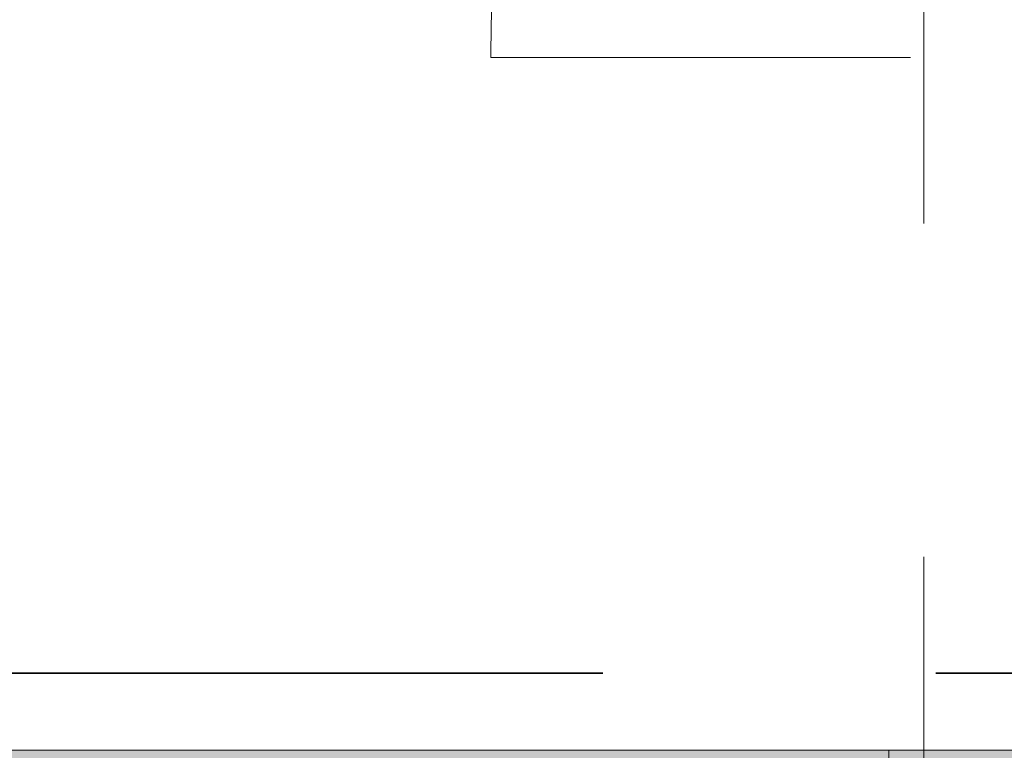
# Model space of a CAD drawing. Header units: centimetres. Extents: x -1316 to 21770, y -8842 to 3590.
# Tile 43 of 125: x -690 to -619, y 1383 to 1436. Entities that reach past the tile are written whole.
import ezdxf

# ---------------------------------------------------------------- set-up
doc = ezdxf.new("R2010")
doc.units = ezdxf.units.CM
for name, pattern in [('Dash', [60, 30, -30]), ('Hidden', [71.4375, 47.625, -23.8125]), ('Ukryte', [71.438, 47.625, -23.813])]:
    doc.linetypes.add(name, pattern=pattern)
for name, color, linetype, lineweight in [('A-DETL', 90, 'Continuous', 9), ('A-DETL-HDLN', 90, 'Ukryte', 9), ('A-DOOR', 31, 'Continuous', 13), ('A-DOOR-HDLN', 31, 'Dash', 9), ('A-WALL', 113, 'Continuous', 13), ('A-WALL-PATT', 111, 'Continuous', 13), ('S-COLS', 52, 'Continuous', 13)]:
    doc.layers.add(name, color=color, linetype=linetype, lineweight=lineweight)

# ---------------------------------------------------------------- blocks, each defined once
blk = doc.blocks.new('M_Concrete-Square-Column - 300 x 300mm-1794508-5_piętro III __10_50 m_ - stan projektowany')
at = {"layer": 'S-COLS', "lineweight": 9}
blk.add_hatch(color=254, dxfattribs=at).paths.add_polyline_path([(15, -15), (15, 15), (-15, 15), (-15, -15)], flags=0)
for p, q in [((15, 15), (-15, 15)), ((-15, 15), (-15, -15)), ((15, -15), (15, 15)), ((-15, -15), (15, -15))]:
    blk.add_line(p, q, dxfattribs=at)
blk = doc.blocks.new('Schueco_FWS_ADS-70-HD_inw_Family-01 - FWS SI insert unit-2308021-5_piętro III __10_50 m_ - stan projektowany')
at = {"layer": 'A-DOOR-HDLN'}
blk.add_line((-46.25, 98.194), (-46.25, 7.1), dxfattribs=at)
blk.add_arc((-46.25, 7.1), 91.094, 0, 90, dxfattribs=at)

msp = doc.modelspace()

# ---------------------------------------------------------------- hatches: boundary and pattern name
at = {"layer": 'A-WALL-PATT'}
msp.add_hatch(color=9, dxfattribs=at).paths.add_polyline_path([(-627.623, 1358.326), (-627.623, 1383.326), (-1197.623, 1383.326), (-1197.623, 1358.326), (-628.338, 1358.326)], flags=0)

# ---------------------------------------------------------------- linework, layer by layer
at = {"layer": 'A-DETL', "linetype": 'Hidden', "lineweight": 35}
msp.add_line((-576.623, 1388.826), (-1227.623, 1388.826), dxfattribs=at)
at = {"layer": 'A-DETL-HDLN'}
msp.add_line((-625.123, 420.826), (-625.123, 2793.326), dxfattribs=at)
at = {"layer": 'A-WALL', "lineweight": 9}
msp.add_line((-627.623, 1383.326), (-1197.623, 1383.326), dxfattribs=at)

# ---------------------------------------------------------------- block references
at = {"layer": 'A-DOOR', "rotation": 90.0000000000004}
msp.add_blockref('Schueco_FWS_ADS-70-HD_inw_Family-01 - FWS SI insert unit-2308021-5_piętro III __10_50 m_ - stan projektowany', (-557.873, 1479.076), dxfattribs=at)
at = {"layer": 'S-COLS', "lineweight": 9}
msp.add_blockref('M_Concrete-Square-Column - 300 x 300mm-1794508-5_piętro III __10_50 m_ - stan projektowany', (-612.623, 1368.326), dxfattribs=at)

doc.saveas('drawing.dxf')
